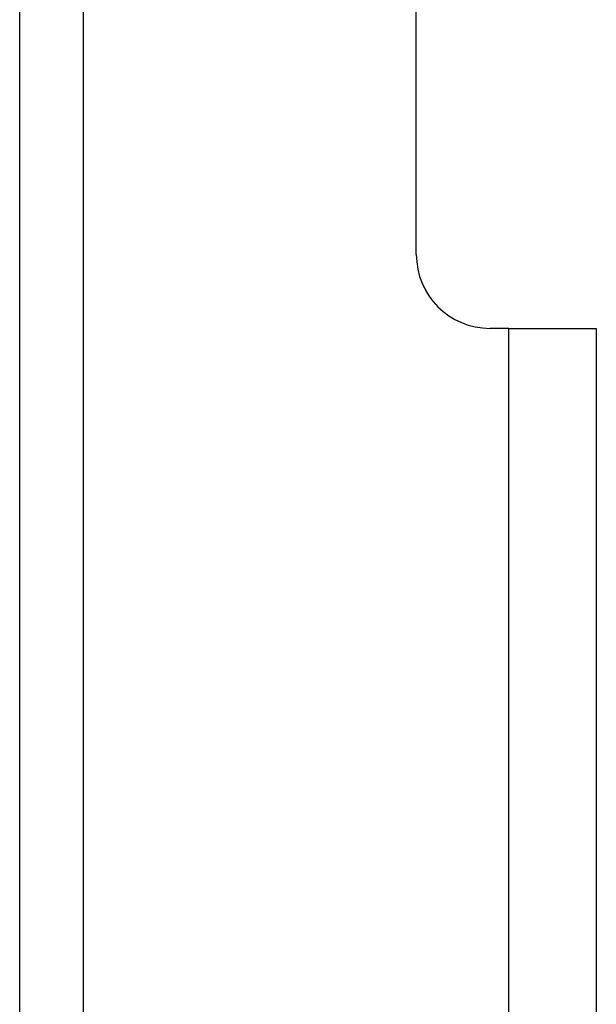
# Model space of a CAD drawing. Header units: inches. Extents: x 0 to 186, y -11 to 121.
# Tile 46 of 93: x 120.82 to 121.89, y 34.51 to 36.33. Entities that reach past the tile are written whole.
import ezdxf

# ---------------------------------------------------------------- set-up
doc = ezdxf.new("R2010")
doc.units = ezdxf.units.IN
doc.header["$LTSCALE"] = 11.141211
doc.header["$MEASUREMENT"] = 0
doc.layers.add('Visible Edges(ANSI)', color=7, linetype='Continuous', lineweight=25)
doc.layers.add('Visible Tangent Edges(ANSI)', color=7, linetype='Continuous', lineweight=25)

msp = doc.modelspace()

# ---------------------------------------------------------------- linework, layer by layer
at = {"layer": 'Visible Edges(ANSI)'}
for p, q in [((120.8247, 31.8655), (120.8247, 95.2312)), ((121.5578, 35.8984), (121.5578, 61.2235)), ((121.7286, 35.7618), (121.6944, 35.7618)), ((121.7286, 35.7618), (121.8905, 35.7618)), ((121.8905, 35.7618), (121.8905, 34.3954))]:
    msp.add_line(p, q, dxfattribs=at)
msp.add_arc((121.6944, 35.8984), 0.1366, 180, 270, dxfattribs=at)
at = {"layer": 'Visible Tangent Edges(ANSI)'}
for p, q in [((120.9422, 95.2312), (120.9422, 31.8655)), ((121.7286, 34.3954), (121.7286, 35.7618))]:
    msp.add_line(p, q, dxfattribs=at)

doc.saveas('drawing.dxf')
